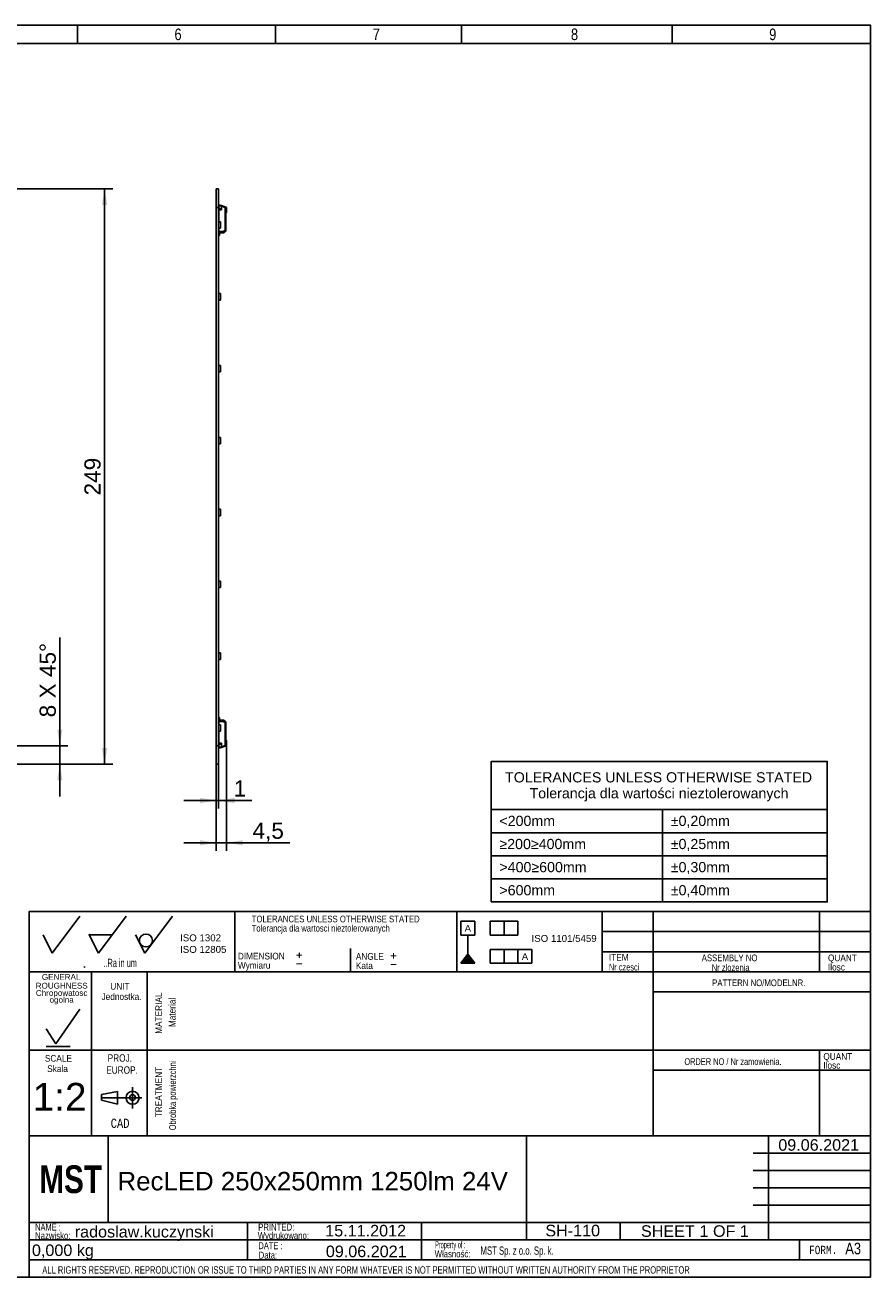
# Model space of a CAD drawing. Header units: millimetres. Extents: x 16 to 406, y 13 to 285.
# Tile 6 of 6: x 223 to 406, y 13 to 285. Entities that reach past the tile are written whole.
import ezdxf
from ezdxf.entities.mleader import LeaderData, LeaderLine
from ezdxf.enums import TextEntityAlignment as Align
from ezdxf.lldxf.tags import DXFTag
from ezdxf.math import Vec2, Vec3

# ---------------------------------------------------------------- set-up
doc = ezdxf.new("R2010")
doc.units = ezdxf.units.MM
for name, color, linetype in [('10', 7, 'Continuous'), ('4010-411-12610_S', 7, 'Continuous'), ('Default', 7, 'Continuous'), ('frame', 7, 'Continuous'), ('LED_2835', 7, 'Continuous'), ('PCB_3D', 7, 'Continuous')]:
    doc.layers.add(name, color=color, linetype=linetype)
doc.styles.add('SEACAD_Arial', font='arial.ttf')
doc.styles.add('SEACAD_Lucida_Console', font='lucon.TTF', dxfattribs={"width": 0.8})
tags = doc.linetypes.add('CENTER2', pattern=[28.575, 19.05, -3.175, 3.175, -3.175]).pattern_tags.tags
tags[10:11] = [DXFTag(74, 4), DXFTag(75, 0), DXFTag(340, '0'), DXFTag(46, 0.0), DXFTag(50, 0.0), DXFTag(44, 0.0), DXFTag(45, 0.0)]
tags[8:9] = [DXFTag(74, 4), DXFTag(75, 0), DXFTag(340, '0'), DXFTag(46, 0.0), DXFTag(50, 0.0), DXFTag(44, 0.0), DXFTag(45, 0.0)]
tags[6:7] = [DXFTag(74, 4), DXFTag(75, 0), DXFTag(340, '0'), DXFTag(46, 0.0), DXFTag(50, 0.0), DXFTag(44, 0.0), DXFTag(45, 0.0)]
tags[4:5] = [DXFTag(74, 4), DXFTag(75, 0), DXFTag(340, '0'), DXFTag(46, 0.0), DXFTag(50, 0.0), DXFTag(44, 0.0), DXFTag(45, 0.0)]
doc.dimstyles.new('ISO', dxfattribs={"dimtxt": 3.5, "dimasz": 3.5, "dimexe": 1.75, "dimexo": 0, "dimgap": 0.875, "dimtad": 1, "dimlfac": 2, "dimtxsty": 'SEACAD_Arial', "dimblk1": '_SE_FILLED', "dimblk2": '_SE_FILLED', "dimsah": 1, "dimcen": 1.75, "dimadec": 0, "dimazin": 0, "dimtfac": 0.5, "dimtdec": 3, "dimtmove": 0, "dimatfit": 3, "dimfxl": 1, "dimarcsym": 0})

# ---------------------------------------------------------------- blocks, each defined once
blk = doc.blocks.new('SE1')
at = {"layer": '4010-411-12610_S', "color": 7, "linetype": 'Continuous'}
for p, q in [((264.72, 245.55), (264.67, 245.55)), ((264.67, 245.55), (264.67, 244.7)), ((264.67, 244.7), (264.67, 244.37)), ((264.67, 244.7), (264.69, 244.7)), ((264.69, 244.4), (264.67, 244.37)), ((264.67, 244.37), (264.67, 244.34)), ((264.67, 244.34), (264.67, 244.02)), ((264.69, 244.34), (264.67, 244.34)), ((264.69, 244.9), (264.79, 244.9)), ((264.69, 244.9), (264.69, 244.6)), ((265.25, 244.6), (264.69, 244.6)), ((264.69, 242.02), (264.69, 244.6)), ((264.72, 245.55), (264.78, 245.55)), ((264.91, 245.47), (264.74, 245.47)), ((264.74, 244.9), (264.74, 245.47)), ((264.98, 245.57), (264.84, 245.57)), ((265, 245.57), (264.98, 245.57)), ((265.28, 245.5), (265.15, 245.54)), ((265.25, 244.6), (265.24, 244.6)), ((265.25, 245.4), (266.05, 245.11)), ((265.25, 245.4), (265.25, 244.6)), ((266.08, 245.21), (265.28, 245.5)), ((266.07, 245.11), (266.05, 245.11)), ((266.05, 240.22), (266.05, 245.11)), ((266.07, 240.22), (266.07, 245.11)), ((266.22, 245.15), (266.08, 245.21)), ((266.33, 245.12), (266.22, 245.15)), ((266.39, 245.02), (266.37, 245.02)), ((266.37, 245.02), (266.37, 244.2)), ((266.39, 245.02), (266.39, 244.2)), ((264.69, 243.92), (264.69, 243.92)), ((266.19, 240.15), (266.19, 243.92)), ((266.24, 243.89), (266.34, 244.03)), ((266.24, 243.89), (266.24, 240.15)), ((266.37, 244.2), (266.39, 244.2)), ((264.67, 240.05), (264.67, 239.02)), ((264.69, 240.05), (264.67, 240.05)), ((264.67, 239.02), (264.72, 239.02)), ((264.69, 239.87), (264.69, 240.62)), ((264.69, 239.87), (265.65, 239.88)), ((264.69, 239.87), (264.69, 239.57)), ((265.55, 239.58), (264.69, 239.57)), ((264.82, 239.02), (264.72, 239.02)), ((264.74, 239.58), (264.74, 239.1)), ((264.74, 239.1), (264.82, 239.1)), ((264.82, 239.58), (264.82, 239.1)), ((264.82, 239.02), (264.82, 239.1)), ((265.55, 239.58), (265.65, 239.58)), ((265.55, 239.58), (265.55, 239.58)), ((266.05, 240.22), (265.65, 239.88)), ((265.84, 239.65), (266.02, 239.81)), ((266.21, 239.96), (266.02, 239.81)), ((266.05, 240.22), (266.07, 240.22)), ((266.19, 240.15), (266.24, 240.15)), ((266.24, 240.04), (266.24, 240.15)), ((266.24, 240.04), (266.24, 240.15)), ((264.67, 134.72), (264.67, 133.7)), ((264.72, 134.72), (264.67, 134.72)), ((264.69, 134.17), (264.69, 133.87)), ((264.69, 134.17), (265.55, 134.17)), ((265.65, 133.87), (264.69, 133.87)), ((264.69, 133.87), (264.69, 133.13)), ((264.72, 134.72), (264.82, 134.72)), ((264.82, 134.65), (264.74, 134.65)), ((264.74, 134.65), (264.74, 134.17)), ((264.82, 134.65), (264.82, 134.72)), ((264.82, 134.17), (264.82, 134.65)), ((265.65, 134.17), (265.55, 134.17)), ((265.55, 134.17), (265.55, 134.17)), ((265.65, 133.87), (266.05, 133.53)), ((265.84, 134.1), (266.21, 133.79)), ((266.07, 133.53), (266.05, 133.53)), ((266.05, 128.64), (266.05, 133.53)), ((266.07, 133.53), (266.07, 128.64)), ((266.24, 133.59), (266.19, 133.59)), ((266.19, 129.83), (266.19, 133.59)), ((266.24, 133.59), (266.24, 133.71)), ((266.24, 133.6), (266.24, 133.71)), ((266.24, 133.59), (266.24, 129.86)), ((264.69, 131.73), (264.69, 129.15)), ((264.67, 129.41), (264.67, 129.72)), ((264.67, 129.41), (264.69, 129.41)), ((264.67, 129.41), (264.67, 129.37)), ((264.67, 129.37), (264.67, 129.05)), ((264.67, 129.37), (264.69, 129.35)), ((264.69, 129.05), (264.67, 129.05)), ((264.67, 129.05), (264.67, 128.2)), ((264.67, 128.2), (264.72, 128.2)), ((264.69, 129.83), (264.69, 129.83)), ((264.69, 129.15), (265.25, 129.15)), ((264.69, 129.15), (264.69, 128.85)), ((264.79, 128.85), (264.69, 128.85)), ((264.78, 128.2), (264.72, 128.2)), ((264.74, 128.85), (264.74, 128.27)), ((264.74, 128.27), (264.74, 128.85)), ((264.74, 128.27), (264.91, 128.27)), ((264.84, 128.17), (264.98, 128.17)), ((264.98, 128.17), (264.98, 128.18)), ((264.98, 128.17), (265, 128.18)), ((265.08, 128.3), (265.09, 128.29)), ((265.15, 128.2), (265.28, 128.25)), ((265.24, 129.15), (265.25, 129.15)), ((265.25, 129.15), (265.25, 128.35)), ((266.05, 128.64), (265.25, 128.35)), ((265.28, 128.25), (266.08, 128.54)), ((266.05, 128.64), (266.07, 128.64)), ((266.08, 128.54), (266.22, 128.6)), ((266.22, 128.6), (266.33, 128.63)), ((266.34, 129.72), (266.24, 129.86)), ((266.39, 129.55), (266.37, 129.55)), ((266.37, 128.73), (266.37, 129.55)), ((266.37, 128.73), (266.39, 128.73)), ((266.39, 129.55), (266.39, 128.73))]:
    blk.add_line(p, q, dxfattribs=at)
for centre, radius, start, end in [((264.62, 245.47), 0.125, 0, 36.8699), ((264.84, 245.47), 0.1, 90, 179.9998), ((264.91, 244.85), 0.622, 73.9848, 89.9522), ((264.98, 245.07), 0.5, 70.0102, 89.9804), ((264.96, 244.99), 0.58, 71.3406, 88.3794), ((268.43, 256.62), 11.66, 253.3348, 254.1613), ((389.24, 585.36), 361.76, 249.9394, 249.9406), ((262.45, 246.45), 2.99, 339.5265, 341.4387), ((281.98, 298.29), 55.5, 253.3355, 253.5284), ((279.86, 290.48), 47.41, 253.3159, 253.4717), ((266.29, 245.02), 0.1, 0, 70.0013), ((264.97, 244.02), 0.3, 180, 200.2964), ((264.97, 244.02), 0.3, 200.2965, 203.5565), ((274.43, 237.19), 10.65, 139.5934, 140.7726), ((266.19, 244.2), 0.176, 319.1183, 359.2986), ((266.11, 244.19), 0.277, 325.3696, 341.2702), ((266.09, 244.2), 0.3, 340.9622, 0.0353), ((264.97, 240.05), 0.3, 156.4435, 180), ((264.62, 239.1), 0.125, 323.1301, 0), ((265.64, 239.88), 0.3, 270.5, 310), ((265.97, 240.17), 0.216, 343.941, 355.5261), ((268.88, 240.54), 2.73, 189.0168, 192.1031), ((266.14, 240.04), 0.1, 309.9942, 360), ((266.14, 240.04), 0.0977, 309.8419, 352.6607), ((268.88, 240.54), 2.73, 192.1031, 192.1646), ((264.97, 133.7), 0.3, 180, 203.5565), ((264.62, 134.65), 0.125, 0, 36.8699), ((265.64, 133.87), 0.3, 50, 89.5), ((264.71, 133.98), 1.51, 346.7879, 352.3664), ((265.99, 133.58), 0.195, 3.1474, 15.8997), ((266.14, 133.71), 0.0975, 7.1755, 50.1519), ((266.14, 133.71), 0.1, 0, 3.5964), ((264.97, 129.72), 0.3, 159.7036, 180), ((264.97, 129.72), 0.3, 156.4435, 159.7036), ((264.62, 128.27), 0.125, 323.1301, 0), ((264.84, 128.27), 0.1, 180, 270), ((264.91, 128.89), 0.615, 269.9528, 286.1055), ((264.98, 128.67), 0.5, 270.006, 289.9937), ((261.07, 142.35), 14.62, 285.9239, 286.5831), ((262.36, 127.27), 3.08, 18.5955, 20.4484), ((281.21, 78.08), 52.77, 106.4672, 106.67), ((250.2, 116.19), 21.02, 39.8729, 40.4659), ((281.88, 76.48), 54.5, 106.5368, 106.6723), ((266.19, 129.54), 0.179, 0.9581, 40.614), ((266.29, 128.73), 0.1, 290.0008, 360), ((266.09, 129.55), 0.3, 24.3895, 34.5071), ((266.13, 129.56), 0.259, 17.783, 34.9379), ((266.09, 129.55), 0.3, 0.0001, 19.8912)]:
    blk.add_arc(centre, radius, start, end, dxfattribs=at)
for centre, major_axis, ratio, start_param, end_param in [((264.98, 245.47), (0, -0.1), 0.65625, 3.141545, 4.712389), ((265.12, 245.45), (0.0342, 0.094), 0.296455, 0.000046, 1.678448), ((266.04, 245.11), (-0.0342, -0.094), 0.0082, 1.573725, 3.141593), ((265.64, 239.88), (-0.193, 0.23), 0.006685, 3.140919, 4.706789), ((265.64, 239.88), (0.003, -0.3), 0.008726, 0, 1.570727), ((266.14, 240.15), (-0.1, 0), 0.460753, 1.946366, 3.141593), ((265.64, 133.87), (-0.003, -0.3), 0.008726, 1.570846, 3.141593), ((265.64, 133.87), (-0.193, -0.23), 0.006685, 1.576384, 3.142265), ((266.14, 133.59), (-0.1, 0), 0.460891, 3.141472, 4.202595), ((264.98, 128.27), (0, -0.1), 0.65625, 4.712389, 6.283069), ((266.04, 128.64), (0.0342, -0.094), 0.0082, 0, 1.567917)]:
    blk.add_ellipse(centre, major_axis=major_axis, ratio=ratio, start_param=start_param, end_param=end_param, dxfattribs=at)
for points, knots in [([(265.24, 244.6), (265.17, 244.66), (265.1, 244.71), (265.04, 244.76), (264.99, 244.79), (264.95, 244.82), (264.91, 244.85), (264.88, 244.87), (264.85, 244.88), (264.83, 244.89), (264.81, 244.9), (264.8, 244.9), (264.79, 244.9)], [0, 0, 0, 0, 0.403375, 0.403375, 0.403375, 0.670277, 0.670277, 0.670277, 0.867355, 0.867355, 0.867355, 1, 1, 1, 1]), ([(266.07, 245.11), (266.07, 245.14), (266.08, 245.16), (266.08, 245.19), (266.08, 245.21), (266.08, 245.21)], [0, 0, 0, 0, 0.5, 0.5, 1, 1, 1, 1]), ([(266.33, 245.12), (266.34, 245.11), (266.35, 245.1), (266.37, 245.07), (266.37, 245.04), (266.37, 245.02)], [0, 0, 0, 0, 0.5, 0.5, 1, 1, 1, 1]), ([(266.18, 240.11), (266.17, 240.12), (266.14, 240.12), (266.11, 240.14), (266.09, 240.15), (266.06, 240.18), (266.05, 240.21), (266.05, 240.22)], [0, 0, 0, 0, 0.233305, 0.418726, 0.557587, 0.771407, 1, 1, 1, 1]), ([(266.07, 240.22), (266.07, 240.21), (266.07, 240.2), (266.08, 240.19), (266.1, 240.18), (266.12, 240.17), (266.14, 240.16), (266.16, 240.16), (266.18, 240.16), (266.19, 240.15)], [0, 0, 0, 0, 0.113395, 0.227464, 0.348898, 0.483291, 0.634809, 0.806373, 1, 1, 1, 1]), ([(266.05, 133.53), (266.05, 133.54), (266.06, 133.57), (266.11, 133.62), (266.15, 133.63), (266.18, 133.64)], [0, 0, 0, 0, 0.238834, 0.466357, 1, 1, 1, 1]), ([(266.19, 133.59), (266.17, 133.59), (266.15, 133.59), (266.12, 133.58), (266.1, 133.57), (266.08, 133.55), (266.07, 133.54), (266.07, 133.53)], [0, 0, 0, 0, 0.264912, 0.488067, 0.676456, 0.841557, 1, 1, 1, 1]), ([(264.79, 128.85), (264.8, 128.85), (264.82, 128.86), (264.84, 128.87), (264.87, 128.88), (264.9, 128.9), (264.94, 128.92), (264.99, 128.95), (265.04, 128.99), (265.09, 129.03), (265.14, 129.07), (265.19, 129.11), (265.24, 129.15)], [0, 0, 0, 0, 0.175168, 0.175168, 0.175168, 0.395846, 0.395846, 0.395846, 0.706062, 0.706062, 0.706062, 1, 1, 1, 1]), ([(265.09, 128.29), (265.1, 128.26), (265.11, 128.24), (265.13, 128.21), (265.14, 128.2), (265.15, 128.2)], [0, 0, 0, 0, 0.5, 0.5, 1, 1, 1, 1]), ([(266.08, 128.54), (266.08, 128.54), (266.08, 128.55), (266.08, 128.59), (266.07, 128.61), (266.07, 128.64)], [0, 0, 0, 0, 0.5, 0.5, 1, 1, 1, 1]), ([(266.19, 129.83), (266.19, 129.83), (266.2, 129.83), (266.22, 129.84), (266.23, 129.85), (266.24, 129.85), (266.24, 129.85), (266.24, 129.86), (266.24, 129.86)], [0, 0, 0, 0, 0.194806, 0.378183, 0.550239, 0.71111, 0.860962, 1, 1, 1, 1]), ([(266.37, 128.73), (266.37, 128.71), (266.37, 128.68), (266.35, 128.65), (266.34, 128.64), (266.33, 128.63)], [0, 0, 0, 0, 0.5, 0.5, 1, 1, 1, 1])]:
    blk.add_open_spline(points, degree=3, knots=knots, dxfattribs=at)
for points, degree in [([(266.25, 245.06), (266.25, 245.1), (266.25, 245.15), (266.22, 245.15)], 3), ([(266.24, 243.89), (266.24, 243.9), (266.22, 243.91), (266.19, 243.92)], 3), ([(266.34, 244.03), (266.35, 244.04), (266.34, 244.07), (266.33, 244.09)], 3), ([(266.19, 133.64), (266.18, 133.64), (266.18, 133.64)], 2), ([(266.25, 128.69), (266.26, 128.65), (266.25, 128.6), (266.22, 128.6)], 3)]:
    blk.add_open_spline(points, degree=degree, dxfattribs=at)
blk.add_rational_spline([(266.34, 129.72), (266.35, 129.7), (266.34, 129.68), (266.33, 129.66)], [1.05939443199, 0.980194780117, 0.980201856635, 1.05941566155], degree=3, dxfattribs=at)
at = {"layer": 'LED_2835', "color": 7, "linetype": 'Continuous'}
for p, q in [((264.64, 242.02), (265.09, 242.02)), ((265.09, 242.02), (265.09, 240.62)), ((264.64, 240.62), (265.09, 240.62)), ((264.64, 226.46), (265.09, 226.46)), ((265.09, 226.46), (265.09, 225.06)), ((264.64, 225.06), (265.09, 225.06)), ((264.64, 210.91), (265.09, 210.91)), ((264.64, 209.51), (265.09, 209.51)), ((265.09, 210.91), (265.09, 209.51)), ((264.64, 195.35), (265.09, 195.35)), ((264.64, 193.95), (265.09, 193.95)), ((265.09, 195.35), (265.09, 193.95)), ((264.64, 179.8), (265.09, 179.8)), ((265.09, 179.8), (265.09, 178.4)), ((264.64, 178.4), (265.09, 178.4)), ((264.64, 164.24), (265.09, 164.24)), ((264.64, 162.84), (265.09, 162.84)), ((265.09, 164.24), (265.09, 162.84)), ((264.64, 148.69), (265.09, 148.69)), ((264.64, 147.29), (265.09, 147.29)), ((265.09, 148.69), (265.09, 147.29)), ((264.64, 133.13), (265.09, 133.13)), ((265.09, 133.13), (265.09, 131.73)), ((264.64, 131.73), (265.09, 131.73))]:
    blk.add_line(p, q, dxfattribs=at)
at = {"layer": 'PCB_3D', "color": 7, "linetype": 'Continuous'}
for p, q in [((264.14, 249.12), (264.64, 249.12)), ((264.14, 249.12), (264.14, 245.12)), ((264.64, 249.12), (264.64, 245.12)), ((264.14, 245.12), (264.64, 245.12)), ((264.14, 245.12), (264.14, 128.62)), ((264.64, 245.12), (264.64, 128.62)), ((264.14, 128.62), (264.64, 128.62)), ((264.14, 128.62), (264.14, 124.62)), ((264.64, 128.62), (264.64, 124.62)), ((264.14, 124.62), (264.64, 124.62))]:
    blk.add_line(p, q, dxfattribs=at)
blk = doc.blocks.new('DMBLK2')
at = {"layer": 'Default', "linetype": 'Continuous'}
for points in [[(240.58, 245.62), (240, 249.12), (239.42, 245.62)], [(240.58, 128.12), (239.42, 128.12), (240, 124.62)]]:
    blk.add_hatch(color=7, dxfattribs=at).paths.add_polyline_path(points)
at = {"layer": 'Default', "color": 7, "linetype": 'Continuous'}
for p, q in [((214.41, 249.12), (241.75, 249.12)), ((240, 249.12), (240, 124.62)), ((162.9, 124.62), (241.75, 124.62))]:
    blk.add_line(p, q, dxfattribs=at)
at = {"layer": 'Default', "color": 7, "linetype": 'Continuous', "style": 'SEACAD_Arial'}
blk.add_text('249', height=3.5, rotation=90, dxfattribs=at).set_placement((235.62, 182.77), align=Align.TOP_LEFT)
blk = doc.blocks.new('_SE_FILLED')
at = {"color": 0}
blk.add_line((0, 0), (-1, 0), dxfattribs=at)
blk.add_solid([(0, 0), (-1, -0.1665), (-1, 0.1665), (0, 0)], dxfattribs=at)
blk = doc.blocks.new('GDimGGroup')
at = {"layer": 'Default', "linetype": 'Continuous'}
for points in [[(230.88, 132.12), (229.72, 132.12), (230.3, 128.62)], [(230.88, 121.12), (230.3, 124.62), (229.72, 121.12)]]:
    blk.add_hatch(color=7, dxfattribs=at).paths.add_polyline_path(points)
at = {"layer": 'Default', "color": 7, "linetype": 'Continuous'}
for p, q in [((230.3, 117.62), (230.3, 152.03)), ((218.41, 128.62), (232.05, 128.62)), ((214.41, 124.62), (232.05, 124.62))]:
    blk.add_line(p, q, dxfattribs=at)
at = {"layer": 'Default', "color": 7, "linetype": 'Continuous', "style": 'SEACAD_Arial'}
for s, p in [(' X 45°', (225.93, 137.49)), ('8', (225.93, 134.75))]:
    blk.add_text(s, height=3.5, rotation=90, dxfattribs=at).set_placement(p, align=Align.TOP_LEFT)
blk = doc.blocks.new('DMBLK6')
at = {"layer": 'Default', "linetype": 'Continuous'}
for points in [[(260.64, 116.16), (264.14, 116.74), (260.64, 117.33)], [(268.14, 116.16), (268.14, 117.33), (264.64, 116.74)]]:
    blk.add_hatch(color=7, dxfattribs=at).paths.add_polyline_path(points)
at = {"layer": 'Default', "color": 7, "linetype": 'Continuous'}
for p, q in [((264.14, 124.62), (264.14, 114.99)), ((264.64, 124.62), (264.64, 114.99)), ((257.14, 116.74), (271.88, 116.74))]:
    blk.add_line(p, q, dxfattribs=at)
at = {"layer": 'Default', "color": 7, "linetype": 'Continuous', "style": 'SEACAD_Arial'}
blk.add_text('1', height=3.5, dxfattribs=at).set_placement((267.92, 121.12), align=Align.TOP_LEFT)
blk = doc.blocks.new('DMBLK7')
at = {"layer": 'Default', "linetype": 'Continuous'}
for points in [[(260.64, 107.02), (264.14, 107.6), (260.64, 108.18)], [(269.89, 107.02), (269.89, 108.18), (266.39, 107.6)]]:
    blk.add_hatch(color=7, dxfattribs=at).paths.add_polyline_path(points)
at = {"layer": 'Default', "color": 7, "linetype": 'Continuous'}
for p, q in [((264.14, 128.62), (264.14, 105.85)), ((266.39, 128.73), (266.39, 105.85)), ((280.06, 107.6), (257.14, 107.6))]:
    blk.add_line(p, q, dxfattribs=at)
at = {"layer": 'Default', "color": 7, "linetype": 'Continuous', "style": 'SEACAD_Arial'}
blk.add_text('4,5', height=3.5, dxfattribs=at).set_placement((271.99, 111.97), align=Align.TOP_LEFT)
blk = doc.blocks.new('SEANNOT_GROUP3')
at = {"layer": 'Default', "color": 7, "linetype": 'Continuous', "style": 'SEACAD_Arial'}
blk.add_text('RecLED 250x250mm 1250lm 24V', height=4, dxfattribs=at).set_placement((242.78, 36.38), align=Align.TOP_LEFT)
blk = doc.blocks.new('SEANNOT_GROUP4')
at = {"layer": 'Default', "color": 7, "linetype": 'Continuous', "style": 'SEACAD_Arial'}
blk.add_text('radoslaw.kuczynski', height=2.5, dxfattribs=at).set_placement((233.53, 24.68), align=Align.TOP_LEFT)
blk = doc.blocks.new('SEANNOT_GROUP5')
at = {"layer": 'Default', "color": 7, "linetype": 'Continuous', "style": 'SEACAD_Arial'}
blk.add_text('SH-110', height=2.5, dxfattribs=at).set_placement((335.35, 24.93), align=Align.TOP_LEFT)
blk = doc.blocks.new('SEANNOT_GROUP6')
at = {"layer": 'Default', "color": 7, "linetype": 'Continuous', "style": 'SEACAD_Arial'}
blk.add_text('09.06.2021', height=2.5, dxfattribs=at).set_placement((287.86, 20.42), align=Align.TOP_LEFT)
blk = doc.blocks.new('SEANNOT_GROUP7')
at = {"layer": 'Default', "color": 7, "linetype": 'Continuous', "style": 'SEACAD_Arial'}
blk.add_text('1:2', height=6, dxfattribs=at).set_placement((224.43, 55.64), align=Align.TOP_LEFT)
blk = doc.blocks.new('_Dot')
at = {"color": 0, "linetype": 'ByBlock', "lineweight": -2}
blk.add_line((-0.5, 0), (-1, 0), dxfattribs=at)
at = {"color": 0, "linetype": 'ByBlock', "const_width": 0.5}
blk.add_lwpolyline([(-0.25, 0, 1), (0.25, 0, 1)], format="xyb", close=True, dxfattribs=at)
blk = doc.blocks.new('SEANNOT_GROUP9')
at = {"layer": 'Default', "color": 7, "linetype": 'Continuous', "style": 'SEACAD_Arial'}
blk.add_text('15.11.2012', height=2.5, dxfattribs=at).set_placement((287.73, 24.91), align=Align.TOP_LEFT)
blk = doc.blocks.new('SEANNOT_GROUP10')
at = {"layer": 'Default', "color": 7, "linetype": 'Continuous', "style": 'SEACAD_Arial'}
for s, p in [('SHEET ', (356.04, 24.82)), ('1', (368.7, 24.82)), (' OF ', (370.66, 24.82)), ('1', (377.45, 24.82))]:
    blk.add_text(s, height=2.5, dxfattribs=at).set_placement(p, align=Align.TOP_LEFT)
blk = doc.blocks.new('SEANNOT_GROUP11')
at = {"layer": 'Default', "color": 7, "linetype": 'Continuous', "style": 'SEACAD_Arial'}
blk.add_text('09.06.2021', height=2.5, dxfattribs=at).set_placement((385.75, 43.46), align=Align.TOP_LEFT)
blk = doc.blocks.new('SE2')
at = {"layer": 'frame', "color": 7, "linetype": 'Continuous'}
for p, q in [((323.65, 114.79), (396.35, 114.79)), ((360.72, 114.79), (360.72, 109.79)), ((323.65, 109.79), (396.35, 109.79)), ((360.72, 109.79), (360.72, 104.79)), ((323.65, 104.79), (396.35, 104.79)), ((360.72, 104.79), (360.72, 99.79)), ((323.65, 99.79), (396.35, 99.79)), ((360.72, 99.79), (360.72, 94.79))]:
    blk.add_line(p, q, dxfattribs=at)
blk.add_lwpolyline([(323.65, 94.79), (323.65, 125.21), (396.35, 125.21), (396.35, 94.79), (323.65, 94.79)], dxfattribs=at)
at = {"layer": 'frame', "color": 7, "linetype": 'Continuous', "style": 'SEACAD_Arial'}
for s, p in [('TOLERANCES UNLESS OTHERWISE STATED', (326.64, 122.87)), ('Tolerancja dla wartości nieztolerowanych', (331.93, 119.43)), ('<200mm', (325.41, 113.44)), ('±0,20mm', (362.49, 113.44)), ('≥200≥400mm', (325.41, 108.44)), ('±0,25mm', (362.49, 108.44)), ('>400≥600mm', (325.41, 103.44)), ('±0,30mm', (362.49, 103.44)), ('>600mm', (325.41, 98.44)), ('±0,40mm', (362.49, 98.44))]:
    blk.add_text(s, height=2.2, dxfattribs=at).set_placement(p, align=Align.TOP_LEFT)

msp = doc.modelspace()

# ---------------------------------------------------------------- hatches: boundary and pattern name
at = {"layer": 'Default', "linetype": 'Continuous'}
msp.add_hatch(color=7, dxfattribs=at).paths.add_polyline_path([(318.5887, 83.5055), (317.0887, 81.5206), (320.0887, 81.5206)])

# ---------------------------------------------------------------- linework, layer by layer
at = {"layer": '10', "color": 7, "linetype": 'Continuous'}
for p, q in [((234.1108, 280.5775), (234.1108, 284.5775)), ((276.9997, 280.5775), (276.9997, 284.5775)), ((317.2219, 280.5775), (317.2219, 284.5775)), ((362.7774, 280.5775), (362.7774, 284.5775)), ((405.6664, 280.5775), (19.6664, 280.5775)), ((268.1664, 92.7025), (268.1664, 79.7025)), ((316.1664, 92.7025), (316.1664, 79.7025)), ((347.6664, 92.7025), (347.6664, 79.7025)), ((358.6664, 92.7025), (358.6664, 44.2025)), ((394.6664, 92.7025), (394.6664, 79.7025)), ((228.6664, 83.7025), (234.6664, 91.7025)), ((238.6664, 83.7025), (244.6664, 91.7025)), ((248.6664, 83.7025), (254.6664, 91.7025)), ((226.6664, 87.7025), (228.6664, 83.7025)), ((236.6664, 87.7025), (241.6664, 87.7025)), ((236.6664, 87.7025), (238.6664, 83.7025)), ((246.6664, 87.7025), (248.6664, 83.7025)), ((405.6664, 88.3691), (347.6664, 88.3691)), ((293.1664, 84.7025), (293.1664, 79.7025)), ((405.6664, 84.0358), (347.6664, 84.0358)), ((405.6664, 79.7025), (223.6664, 79.7025)), ((235.541, 80.6292), (235.7172, 80.8353)), ((237.1664, 79.7025), (237.1664, 44.2025)), ((237.1664, 79.7025), (237.1664, 45.7025)), ((249.1664, 79.7025), (249.1664, 44.2025)), ((405.6664, 75.3691), (358.6664, 75.3691)), ((229.4692, 64.067), (234.6676, 71.572)), ((227.327, 67.3491), (229.4692, 64.067)), ((405.6664, 62.7025), (223.6664, 62.7025)), ((227.327, 63.5278), (232.5255, 63.5278)), ((394.6664, 62.7025), (394.6664, 44.2025)), ((405.6664, 58.3691), (358.6664, 58.3691)), ((246.0414, 54.6781), (246.0414, 50.0695)), ((246.0414, 54.6781), (246.0414, 50.0695)), ((239.3123, 53.1174), (242.7982, 53.8094)), ((239.3123, 51.9247), (239.3123, 53.1174)), ((242.7982, 51.0413), (239.3123, 51.9247)), ((242.7982, 53.8094), (242.7982, 51.0413)), ((331.2915, 44.2025), (223.6664, 44.2025)), ((331.1664, 44.2025), (223.6664, 44.2025)), ((240.7703, 25.5444), (240.7703, 44.2944)), ((380.2915, 44.2025), (405.7915, 44.2025)), ((383.6664, 21.7025), (383.6664, 44.2025)), ((380.2915, 40.4525), (405.7915, 40.4525)), ((380.2915, 36.7025), (405.7915, 36.7025)), ((380.2915, 32.9525), (405.7915, 32.9525)), ((380.2915, 29.2025), (405.7915, 29.2025)), ((223.6664, 25.4525), (405.7915, 25.4525)), ((270.9256, 25.4138), (270.9256, 17.2887)), ((308.5239, 25.4525), (308.5239, 17.3274)), ((351.5415, 25.4525), (351.5415, 21.7025)), ((223.6664, 21.7025), (380.2915, 21.7025)), ((390.3535, 21.7025), (390.3535, 17.3275)), ((223.6664, 17.3275), (405.6664, 17.3275))]:
    msp.add_line(p, q, dxfattribs=at)
at = {"layer": '10', "color": 7, "linetype": 'CENTER2'}
msp.add_line((239.3123, 52.4253), (248.0282, 52.4253), dxfattribs=at)
at = {"layer": '10', "color": 7, "linetype": 'Continuous'}
for points in [[(405.6664, 13.5775), (405.6664, 284.5775), (15.6664, 284.5775), (15.6664, 13.5775), (405.6664, 13.5775)], [(405.6664, 13.5775), (405.6664, 92.7025), (223.6664, 92.7025), (223.6664, 13.5775), (405.6664, 13.5775)], [(331.2915, 44.2025), (331.2915, 21.7025), (405.6664, 21.7025), (405.6664, 44.2025), (331.2915, 44.2025)]]:
    msp.add_lwpolyline(points, dxfattribs=at)
for centre, radius in [((248.9389, 86.4574), 1.4016), ((246.0414, 52.4254), 1.4146), ((246.0414, 52.4843), 0.6075)]:
    msp.add_circle(centre, radius, dxfattribs=at)
msp.add_point((236.6664, 87.7025), dxfattribs=at)
at = {"layer": 'Default', "color": 7, "linetype": 'Continuous'}
for p, q in [((317.0887, 87.6113), (317.0887, 90.6113)), ((317.0887, 90.6113), (320.0887, 90.6113)), ((320.0887, 90.6113), (320.0887, 87.6113)), ((323.4244, 87.6113), (323.4244, 90.6113)), ((323.4244, 90.6113), (329.4244, 90.6113)), ((326.4244, 90.6113), (326.4244, 87.6113)), ((329.4244, 90.6113), (329.4244, 87.6113)), ((320.0887, 87.6113), (317.0887, 87.6113)), ((318.5887, 83.5055), (318.5887, 87.6113)), ((329.4244, 87.6113), (323.4244, 87.6113)), ((323.4244, 81.5206), (323.4244, 84.5206)), ((323.4244, 84.5206), (332.4244, 84.5206)), ((326.4244, 84.5206), (326.4244, 81.5206)), ((329.4244, 81.5206), (329.4244, 84.5206)), ((332.4244, 84.5206), (332.4244, 81.5206)), ((317.0887, 81.5206), (318.5887, 83.5055)), ((320.0887, 81.5206), (317.0887, 81.5206)), ((318.5887, 83.5055), (320.0887, 81.5206)), ((332.4244, 81.5206), (323.4244, 81.5206))]:
    msp.add_line(p, q, dxfattribs=at)

# ---------------------------------------------------------------- block references
at = {"layer": 'Default'}
for name in ['SE1', 'GDimGGroup', 'SEANNOT_GROUP7', 'SEANNOT_GROUP11', 'SEANNOT_GROUP3', 'SEANNOT_GROUP4', 'SEANNOT_GROUP9', 'SEANNOT_GROUP5', 'SEANNOT_GROUP10', 'SEANNOT_GROUP6']:
    msp.add_blockref(name, (0, 0), dxfattribs=at)
at = {"layer": 'frame'}
msp.add_blockref('SE2', (0, 0), dxfattribs=at)

# ---------------------------------------------------------------- texts
at = {"layer": '10', "attachment_point": 1}
for s, insert, char_height, width, style in [('{\\farial rounded mt|b0||i0||c0|p34;\\C7;\\H2.50000002;\\W0.8;6}', (255.1104, 283.8275), 2.5, 1.521749, 'SEACAD_Arial'), ('{\\farial rounded mt|b0||i0||c0|p34;\\C7;\\H2.50000002;\\W0.8;7}', (297.9992, 283.8275), 2.5, 1.521749, 'SEACAD_Arial'), ('{\\farial rounded mt|b0||i0||c0|p34;\\C7;\\H2.50000002;\\W0.8;8}', (340.888, 283.8275), 2.5, 1.521749, 'SEACAD_Arial'), ('{\\farial rounded mt|b0||i0||c0|p34;\\C7;\\H2.50000002;\\W0.8;9}', (383.7768, 283.8275), 2.5, 1.521749, 'SEACAD_Arial'), ('{\\farial rounded mt|b0||i0||c0|p34;\\C7;\\H1.45000002;\\W0.77704;Tolerancja dla wartosci nieztolerowanych}', (271.823, 89.8398), 1.45, 36.029358, 'SEACAD_Arial'), ('{\\farial rounded mt|b0||i0||c0|p34;\\C7;\\H1.45000002;\\W0.83002;TOLERANCES UNLESS OTHERWISE STATED}', (271.823, 91.8398), 1.45, 38.614141, 'SEACAD_Arial'), ('{\\farial rounded mt|b0||i0||c0|p34;\\C7;\\H1.8;\\W0.608;..Ra in um}', (239.7304, 82.5025), 1.8, 8.921749, 'SEACAD_Arial'), ('{\\farial rounded mt|b0||i0||c0|p34;\\C7;\\H1.45000002;\\W0.883;Wymiaru}', (268.823, 81.801), 1.45, 8.67569, 'SEACAD_Arial'), ('{\\farial rounded mt|b0||i0||c0|p34;\\C7;\\H1.45000002;\\W0.883;DIMENSION}', (268.823, 83.801), 1.45, 10.15001, 'SEACAD_Arial'), ('{\\farial rounded mt|b0||i0||c0|p34;\\C7;\\H1.45000002;\\W0.883;ANGLE}', (294.3509, 83.7369), 1.45, 6.052184, 'SEACAD_Arial'), ('{\\farial rounded mt|b0||i0||c0|p34;\\C7;\\H1.45000002;\\W0.883;Kata}', (294.3509, 81.7369), 1.45, 5.07501, 'SEACAD_Arial'), ('{\\farial rounded mt|b0||i0||c0|p34;\\C7;\\H1.45000002;\\W0.72406;Nr czesci }', (349.1061, 81.4185), 1.45, 7.78588, 'SEACAD_Arial'), ('{\\farial rounded mt|b0||i0||c0|p34;\\C7;\\H1.45000002;\\W0.883;ITEM}', (349.1061, 83.5453), 1.45, 4.255445, 'SEACAD_Arial'), ('{\\farial rounded mt|b0||i0||c0|p34;\\C7;\\H1.45000002;\\W0.83002;ASSEMBLY NO}', (369.1852, 83.4185), 1.45, 12.829358, 'SEACAD_Arial'), ('{\\farial rounded mt|b0||i0||c0|p34;\\C7;\\H1.45000002;\\W0.77704;Nr zlozenia}', (371.3489, 81.3193), 1.45, 9.504276, 'SEACAD_Arial'), ('{\\farial rounded mt|b0||i0||c0|p34;\\C7;\\H1.45000002;\\W0.883;QUANT}', (396.4966, 83.4185), 1.45, 6.241314, 'SEACAD_Arial'), ('{\\farial rounded mt|b0||i0||c0|p34;\\C7;\\H1.45000002;\\W0.883;Ilosc}', (396.4966, 81.4185), 1.45, 6.934793, 'SEACAD_Arial'), ('{\\farial rounded mt|b0||i0||c0|p34;\\C7;\\H1.45000002;\\W0.883;UNIT}', (241.2329, 77.2753), 1.45, 4.16088, 'SEACAD_Arial'), ('{\\farial rounded mt|b0||i0||c0|p34;\\C7;\\H1.45000002;\\W0.83002;PATTERN NO/MODELNR.}', (371.4383, 78.0241), 1.45, 21.434793, 'SEACAD_Arial'), ('{\\farial rounded mt|b0||i0||c0|p34;\\C7;\\H1.45000002;\\W0.883;Jednostka.}', (239.3294, 75.0364), 1.45, 8.726285, 'SEACAD_Arial'), ('{\\farial rounded mt|b0||i0||c0|p34;\\C7;\\H1.45000002;\\W0.883;SCALE}', (227.0667, 61.6902), 1.45, 5.863054, 'SEACAD_Arial'), ('{\\farial rounded mt|b0||i0||c0|p34;\\C7;\\H1.60000002;\\W0.8;PROJ.}', (240.6541, 61.826), 1.6, 5.113054, 'SEACAD_Arial'), ('{\\farial rounded mt|b0||i0||c0|p34;\\C7;\\H1.45000002;\\W0.72406;ORDER NO / Nr zamowienia.}', (365.4383, 60.9698), 1.45, 25.030887, 'SEACAD_Arial'), ('{\\farial rounded mt|b0||i0||c0|p34;\\C7;\\H1.45000002;\\W0.883;QUANT}', (395.4966, 62.0852), 1.45, 6.241314, 'SEACAD_Arial'), ('{\\farial rounded mt|b0||i0||c0|p34;\\C7;\\H1.45000002;\\W0.883;Ilosc}', (395.4966, 60.1647), 1.45, 6.934793, 'SEACAD_Arial'), ('{\\farial rounded mt|b0||i0||c0|p34;\\C7;\\H1.45000002;\\W0.883;Skala}', (227.5677, 59.4364), 1.45, 5.777229, 'SEACAD_Arial'), ('{\\farial rounded mt|b0||i0||c0|p34;\\C7;\\H1.60000002;\\W0.8;EUROP.}', (240.3364, 59.2199), 1.6, 6.643488, 'SEACAD_Arial'), ('{\\fLucida Console|b0||i0||c0|p34;\\C7;\\H1.99999998;\\W0.8;CAD}', (241.316, 47.8953), 2, 4.533343, 'SEACAD_Lucida_Console'), ('{\\farial rounded mt|b0||i0||c0|p34;\\C7;\\H1.5;\\W0.704;NAME :}', (224.9675, 25.1761), 1.5, 5.576097, 'SEACAD_Arial'), ('{\\farial rounded mt|b0||i0||c0|p34;\\C7;\\H1.5;\\W0.8;PRINTED:}', (273.2161, 25.1761), 1.5, 8.9879, 'SEACAD_Arial'), ('{\\farial rounded mt|b0||i0||c0|p34;\\C7;\\H1.5;\\W0.8;Nazwisko:}', (224.9676, 23.329), 1.5, 7.678383, 'SEACAD_Arial'), ('{\\farial rounded mt|b0||i0||c0|p34;\\C7;\\H1.5;\\W0.8;Wydrukowano:}', (273.1279, 23.366), 1.5, 11.438653, 'SEACAD_Arial'), ('{\\farial rounded mt|b0||i0||c0|p34;\\C7;\\H1.5;\\W0.704;DATE :}', (273.2821, 21.1484), 1.5, 5.217401, 'SEACAD_Arial'), ('{\\farial rounded mt|b0||i0||c0|p34;\\C7;\\H1.5;\\W0.8;Data:}', (273.3248, 19.0982), 1.5, 6.195662, 'SEACAD_Arial'), ('{\\farial rounded mt|b0||i0||c0|p34;\\C7;\\H1.5;\\W0.8;Własność:}', (311.4137, 19.3737), 1.5, 10.891314, 'SEACAD_Arial'), ('{\\farial rounded mt|b0||i0||c0|p34;\\C7;\\H1.5;\\W0.46208;Property of :}', (311.4969, 21.3579), 1.5, 8.869575, 'SEACAD_Arial'), ('{\\farial rounded mt|b0||i0||c0|p34;\\C7;\\H1.8;\\W0.667;MST Sp. z o.o. Sp. k.}', (321.3166, 20.2436), 1.8, 58.304358, 'SEACAD_Arial'), ('{\\fLucida Console|b0||i0||c0|p34;\\C7;\\H1.8;\\W0.8;FORM.}', (392.4164, 20.3775), 1.8, 6.80001, 'SEACAD_Lucida_Console'), ('{\\farial rounded mt|b0||i0||c0|p34;\\C7;\\H2.50000002;\\W0.8;A3}', (400.244, 21.0473), 2.5, 3.315227, 'SEACAD_Arial'), ('{\\farial rounded mt|b0||i0||c0|p34;\\C7;\\H1.60000002;\\W0.704;ALL RIGHTS RESERVED. REPRODUCTION OR ISSUE TO THIRD PARTIES IN ANY FORM WHATEVER IS NOT PERMITTED WITHOUT WRITTEN AUTHORITY FROM THE PROPRIETOR}', (226.5139, 15.9553), 1.6, 148.000012, 'SEACAD_Arial')]:
    msp.add_mtext(s, dxfattribs=dict(at, insert=insert, char_height=char_height, width=width, style=style))
at = {"layer": '10', "char_height": 1.25, "attachment_point": 1}
for s, insert, width in [('{\\fArial|b0||i0||c0|p34;\\C7;\\H1.2499998;\\W1.;GENERAL}', (226.4186, 79.1957), 8.3424), ('{\\fArial|b0||i0||c0|p34;\\C7;\\H1.2499998;\\W1.;ROUGHNESS}', (225.0839, 77.3018), 11.222834)]:
    msp.add_mtext(s, dxfattribs=dict(at, insert=insert, width=width))
at = {"layer": '10', "insert": (230.7029, 74.1738), "char_height": 1.25, "width": 11.65265, "attachment_point": 5, "line_spacing_factor": 0.7}
msp.add_mtext('{\\fArial|b0||i0||c0|p34;\\C7;\\H1.24999998;\\W1.;Chropowatosc\\P}{\\fArial|b0||i0||c0|p34;\\C7;\\H1.24999998;\\W1.;ogolna}', dxfattribs=at)
at = {"layer": '10', "char_height": 1.45, "attachment_point": 1, "rotation": 89.999994, "style": 'SEACAD_Arial'}
for s, insert, width in [('{\\farial rounded mt|b0||i0||c0|p34;\\C7;\\H1.45000002;\\W0.883;MATERIAL}', (250.9679, 66.2608), 8.920662), ('{\\farial rounded mt|b0||i0||c0|p34;\\C7;\\H1.45000002;\\W0.883;Material}', (253.8878, 67.7032), 7.153155), ('{\\farial rounded mt|b0||i0||c0|p34;\\C7;\\H1.45000002;\\W0.883;TREATMENT}', (250.9679, 48.1987), 10.87501), ('{\\farial rounded mt|b0||i0||c0|p34;\\C7;\\H1.45000002;\\W0.72406;Obrobka powierzchni}', (253.9679, 45.3948), 17.047554)]:
    msp.add_mtext(s, dxfattribs=dict(at, insert=insert, width=width))
at = {"layer": 'Default'}
for s, insert, char_height, width, attachment_point in [('{\\fArial CE|b0||i0||c0|p34;\\C7;\\H1.5;\\W1.;A}', (318.5825, 89.835), 1.5, 1.402184, 2), ('{\\fArial|b0||i0||c0|p34;\\C7;\\H1.5;\\W1.;ISO 1302 \\P}{\\fArial|b0||i0||c0|p34;\\C7;\\H1.5;\\W1.;ISO 12805}', (256.3273, 87.7851), 1.5, 10.486332, 1), ('{\\fArial|b0||i0||c0|p34;\\C7;\\H1.5;\\W1.;ISO 1101/5459}', (339.4139, 87.6533), 1.5, 14.66134, 2), ('{\\fSolid Edge ISO|b0||i0||c0|p34;\\C7;\\H2.5;\\W1.;+\\P}', (281.2929, 84.7968), 2.5, 1.882447, 1), ('{\\fSolid Edge ISO|b0||i0||c0|p34;\\C7;\\H2.5;\\W1.;+\\P}', (301.686, 84.64), 2.5, 1.882447, 1), ('{\\fSolid Edge ISO|b0||i0||c0|p34;\\C7;\\H2.5;\\W1.;-\\P}', (281.2929, 82.9144), 2.5, 1.882447, 1), ('{\\fArial CE|b0||i0||c0|p34;\\C7;\\H1.5;\\W1.;A}', (330.9389, 83.7093), 1.5, 1.402184, 2), ('{\\fSolid Edge ISO|b0||i0||c0|p34;\\C7;\\H2.5;\\W1.;-\\P}', (301.686, 82.7575), 2.5, 1.882447, 1), ('{\\fImpact|b0||i0||c0|p34;\\C7;\\H6.;\\W1.;MST}', (225.8529, 37.789), 6, 14.453176, 1)]:
    msp.add_mtext(s, dxfattribs=dict(at, insert=insert, char_height=char_height, width=width, attachment_point=attachment_point))

# ---------------------------------------------------------------- dimensions: what is measured, and where the dimension line sits
at = {"layer": 'Default', "color": 7, "linetype": 'Continuous'}
for base, p1, p2, angle, picture, middle, dimtype in [((240, 124.6248), (214.4087, 249.1248), (162.8962, 124.6248), 90, 'DMBLK2', (240, 186.8748), 160), ((264.1418, 116.742), (264.1418, 124.6248), (264.6418, 124.6248), 0, 'DMBLK6', (266.6916, 116.742), 161)]:
    dim = msp.add_linear_dim(base=base, p1=p1, p2=p2, angle=angle, text='\\A1;<>', dimstyle='ISO', dxfattribs=at)
    dim.commit()
    dim.dimension.update_dxf_attribs({"geometry": picture, "text_midpoint": middle, "dimtype": dimtype})
dim = msp.add_linear_dim(base=(264.1418, 107.599), p1=(266.3918, 129.5468), p2=(264.1418, 128.6248), text='\\A1;<>', dimstyle='ISO', override={"dimdec": 1}, dxfattribs=at)
dim.commit()
dim.dimension.update_dxf_attribs({"geometry": 'DMBLK7', "text_midpoint": (270.7647, 107.599), "dimtype": 160})

# ---------------------------------------------------------------- leaders
ml = msp.add_multileader_mtext('Standard', dxfattribs=at)
ml.set_content('{\\pxsm0.9;\\fArial|b0||i0||c0|p34;\\W1.;0,000 kg\\P}', color=256)
ml.set_leader_properties()
ml.set_arrow_properties(name='DOT')
ml.build(insert=Vec2(0, 0))
ml.multileader.update_dxf_attribs({"leader_type": 0, "dogleg_length": 0, "arrow_head_size": 2.5})
ctx = ml.context
ctx.base_point, ctx.char_height, ctx.arrow_head_size, ctx.landing_gap_size = Vec3(222.2705, 19.0521), 2.5, 2.5, 0.875
ctx.mtext.insert = Vec3(224.2705, 20.6683)

doc.saveas('drawing.dxf')
